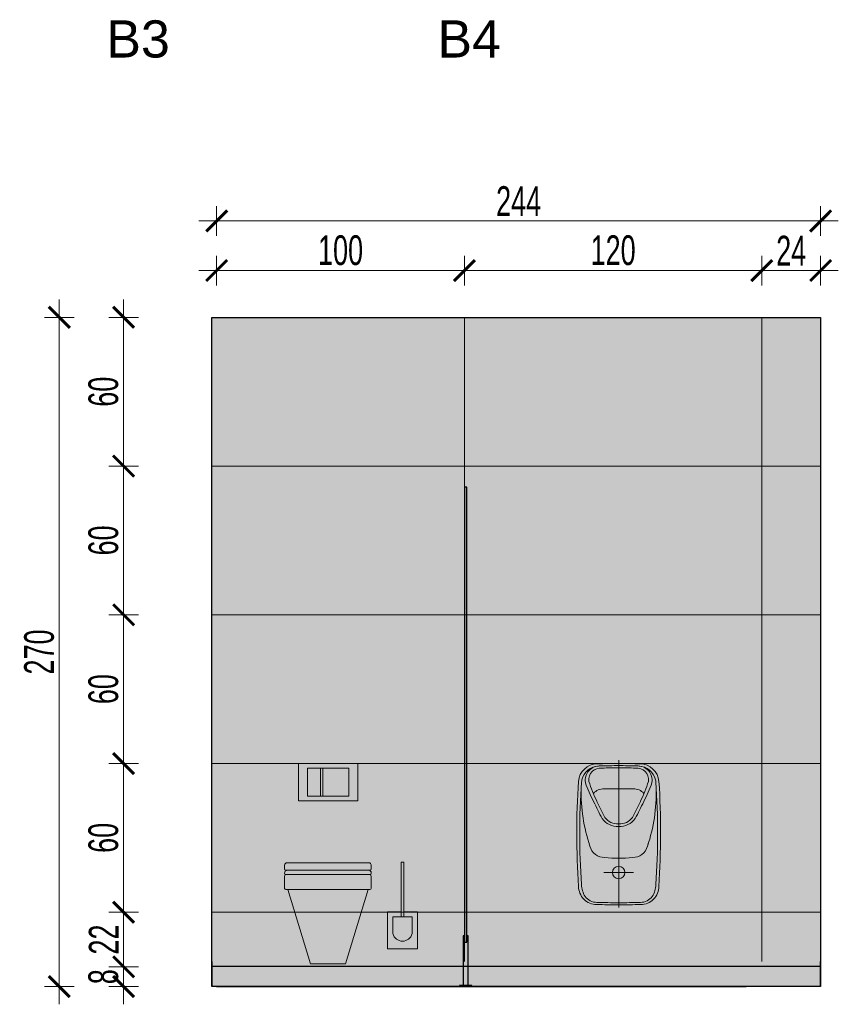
# Model space of a CAD drawing. Header units: millimetres. Extents: x -13532 to 2392, y -5241 to 5322.
# Tile 48 of 256: x -6731 to -6400, y -4392 to -3995. Entities that reach past the tile are written whole.
import ezdxf

# ---------------------------------------------------------------- set-up
doc = ezdxf.new("R2010")
doc.units = ezdxf.units.MM
doc.linetypes.add('DASHED', pattern=[19.05, 12.7, -6.35])
doc.layers.get('0').update_dxf_attribs({"lineweight": 9, "true_color": 0x939393})
doc.layers.get('Defpoints').update_dxf_attribs({"true_color": 0xdae6d4})
for name, color, linetype, lineweight in [('- AGP-1_SCIANY_WEWN', 91, 'Continuous', 30), ('- AGP-1_WIDOKOWA', 7, 'Continuous', 18), ('-- AGP-1_WYPOSAZENIE', 151, 'Continuous', 25), ('-AGP1_ARMATURA', 132, 'Continuous', 15), ('_A_ROZWINIĘCIA_MEBLE', 251, 'Continuous', 15), ('_A_ROZWINIĘCIA_OPISY', 252, 'Continuous', 15), ('_A_ROZWINIĘCIA_WYMIARY', 252, 'Continuous', 15), ('cz-sr', 150, 'Continuous', 15)]:
    doc.layers.add(name, color=color, linetype=linetype, lineweight=lineweight)
doc.layers.add('-AGP1_ŚCIANY_WEW', color=7, linetype='Continuous', lineweight=9, true_color=0x707070)
doc.layers.add('A_cienka', color=7, linetype='Continuous')
doc.layers.add('WYMIAR', color=7, linetype='Continuous')
doc.styles.add('DIM', font='arial.ttf', dxfattribs={"width": 0.65})
doc.styles.get("Standard").update_dxf_attribs({"font": 'arial.ttf'})
doc.dimstyles.new('BP_EU_25-50', dxfattribs={"dimtxt": 12, "dimasz": 0.8, "dimexe": 0.75, "dimexo": 1, "dimgap": 2, "dimtad": 1, "dimdec": 0, "dimzin": 9, "dimdsep": 46, "dimtxsty": 'DIM', "dimblk": 'ARCH_1', "dimcen": 0, "dimdle": 50, "dimse1": 1, "dimse2": 1, "dimclrd": 256, "dimclre": 256, "dimclrt": 256, "dimadec": 0, "dimazin": 2, "dimtfac": 1, "dimtdec": 0, "dimtix": 1, "dimtmove": 2, "dimatfit": 0, "dimfxl": 0.75, "dimtolj": 1, "dimtzin": 0, "dimlwd": 15, "dimlwe": -1, "dimarcsym": 0})

# ---------------------------------------------------------------- blocks, each defined once
blk = doc.blocks.new('ARCH_1')
for p, q in [((0, 7.5), (0, -7.5)), ((8.92, 0), (-8.92, 0))]:
    blk.add_line(p, q)
at = {"const_width": 1.5}
blk.add_lwpolyline([(5.3, 5.3), (-5.3, -5.3)], dxfattribs=at)
blk = doc.blocks.new('*D806')
at = {"layer": '_A_ROZWINIĘCIA_WYMIARY', "lineweight": 15}
blk.add_line((-6550.32, -4095.95), (-6431.92, -4095.95), dxfattribs=at)
at = {"layer": 'Defpoints', "color": 0}
for p in [(-6431.12, -4095.95), (-6431.12, -4114.83), (-6551.12, -4134.52)]:
    blk.add_point(p, dxfattribs=at)
at = {"layer": '_A_ROZWINIĘCIA_WYMIARY', "lineweight": 15, "xscale": 0.8, "yscale": 0.8, "zscale": 0.8, "rotation": 180}
blk.add_blockref('ARCH_1', (-6551.12, -4095.95), dxfattribs=at)
at = {"layer": '_A_ROZWINIĘCIA_WYMIARY', "lineweight": 15, "xscale": 0.8, "yscale": 0.8, "zscale": 0.8}
blk.add_blockref('ARCH_1', (-6431.12, -4095.95), dxfattribs=at)
at = {"layer": '_A_ROZWINIĘCIA_WYMIARY', "insert": (-6491.12, -4087.82), "char_height": 12, "attachment_point": 5, "style": 'DIM'}
blk.add_mtext('\\A1;120', dxfattribs=at)
blk = doc.blocks.new('FDFDDW222')
at = {"layer": '-AGP1_ŚCIANY_WEW', "true_color": 0xffffff}
h = blk.add_hatch(color=7, dxfattribs=at)
h.paths.add_polyline_path([(23536.59, 9438.81), (23536.59, 9257.81), (23536.59, 9255.21), (23535.59, 9255.21), (23535.59, 9257.81), (23535.59, 9438.81)])
h.paths.add_polyline_path([(23535.09, 9237.81), (23535.09, 9257.81), (23535.59, 9257.81), (23535.59, 9255.21), (23536.59, 9255.21), (23536.59, 9257.81), (23537.09, 9257.81), (23537.09, 9237.81)])
h.paths.add_polyline_path([(23538.59, 9237.81), (23538.59, 9237.31), (23533.59, 9237.31), (23533.59, 9237.81), (23535.09, 9237.81), (23537.09, 9237.81)])
at = {"layer": 'A_cienka'}
for points in [[(23536.59, 9438.81), (23535.59, 9438.81), (23535.59, 9255.21), (23536.59, 9255.21)], [(23538.59, 9237.81), (23533.59, 9237.81), (23533.59, 9237.31), (23538.59, 9237.31)]]:
    blk.add_lwpolyline(points, close=True, dxfattribs=at)
blk.add_lwpolyline([(23535.59, 9257.81), (23535.09, 9257.81), (23535.09, 9237.81), (23537.09, 9237.81), (23537.09, 9257.81), (23536.59, 9257.81)], dxfattribs=at)
blk = doc.blocks.new('*D807')
at = {"layer": '_A_ROZWINIĘCIA_WYMIARY', "lineweight": 15}
blk.add_line((-6650.33, -4095.95), (-6551.92, -4095.95), dxfattribs=at)
at = {"layer": 'Defpoints', "color": 0}
for p in [(-6551.12, -4095.95), (-6651.13, -4114.83), (-6551.12, -4114.83)]:
    blk.add_point(p, dxfattribs=at)
at = {"layer": '_A_ROZWINIĘCIA_WYMIARY', "lineweight": 15, "xscale": 0.8, "yscale": 0.8, "zscale": 0.8, "rotation": 180}
blk.add_blockref('ARCH_1', (-6651.13, -4095.95), dxfattribs=at)
at = {"layer": '_A_ROZWINIĘCIA_WYMIARY', "lineweight": 15, "xscale": 0.8, "yscale": 0.8, "zscale": 0.8}
blk.add_blockref('ARCH_1', (-6551.12, -4095.95), dxfattribs=at)
at = {"layer": '_A_ROZWINIĘCIA_WYMIARY', "insert": (-6601.12, -4087.82), "char_height": 12, "attachment_point": 5, "style": 'DIM'}
blk.add_mtext('\\A1;100', dxfattribs=at)
blk = doc.blocks.new('*D809')
at = {"layer": '_A_ROZWINIĘCIA_WYMIARY', "lineweight": 15}
blk.add_line((-6650.33, -4075.94), (-6408.18, -4075.94), dxfattribs=at)
at = {"layer": 'Defpoints', "color": 0}
for p in [(-6407.38, -4075.94), (-6407.38, -4114.83), (-6651.13, -4130.88)]:
    blk.add_point(p, dxfattribs=at)
at = {"layer": '_A_ROZWINIĘCIA_WYMIARY', "lineweight": 15, "xscale": 0.8, "yscale": 0.8, "zscale": 0.8, "rotation": 180}
blk.add_blockref('ARCH_1', (-6651.13, -4075.94), dxfattribs=at)
at = {"layer": '_A_ROZWINIĘCIA_WYMIARY', "lineweight": 15, "xscale": 0.8, "yscale": 0.8, "zscale": 0.8}
blk.add_blockref('ARCH_1', (-6407.38, -4075.94), dxfattribs=at)
at = {"layer": '_A_ROZWINIĘCIA_WYMIARY', "insert": (-6529.25, -4067.92), "char_height": 12, "attachment_point": 5, "style": 'DIM'}
blk.add_mtext('\\A1;244', dxfattribs=at)
blk = doc.blocks.new('szczotka')
h = blk.add_hatch(color=256)
h.dxf.hatch_style = 1
h.set_gradient(color1=(101, 101, 97), rotation=180, centered=1, tint=1)
h.paths.add_polyline_path([(-360.07, -4907.62), (-354.57, -4907.62), (-354.57, -4909.68), (-357.97, -4909.68), (-357.97, -4916.45, 0.79089), (-350.17, -4916.45), (-350.17, -4909.68), (-353.57, -4909.68), (-353.57, -4907.62), (-348.07, -4907.62), (-348.07, -4922.62), (-360.07, -4922.62)])
h.paths.add_polyline_path([(-354.57, -4909.68), (-354.57, -4887.62), (-353.57, -4887.62), (-353.57, -4909.68)])
at = {"true_color": 0xffffff}
h = blk.add_hatch(color=7, dxfattribs=at)
h.dxf.hatch_style = 1
h.paths.add_polyline_path([(-357.97, -4916.45, 0.79089), (-350.17, -4916.45), (-350.17, -4909.68), (-357.97, -4909.68)])
for points in [[(-354.57, -4909.68), (-353.57, -4909.68), (-353.57, -4887.62), (-354.57, -4887.62)], [(-354.07, -4909.68), (-357.47, -4909.68), (-357.47, -4909.68), (-354.07, -4909.68)]]:
    blk.add_lwpolyline(points, close=True)
for points in [[(-354.57, -4907.62), (-360.07, -4907.62), (-360.07, -4922.62), (-348.07, -4922.62), (-348.07, -4907.62), (-353.57, -4907.62)], [(-357.97, -4916.45), (-357.97, -4909.68), (-350.17, -4909.68), (-350.17, -4916.45)]]:
    blk.add_lwpolyline(points)
blk.add_arc((-354.07, -4915.53), 4, 193.3198, 346.6802)
blk = doc.blocks.new('przycisk')
h = blk.add_hatch(color=256)
h.dxf.hatch_style = 1
h.set_gradient(color1=(101, 101, 97), rotation=180, centered=1, tint=1, name='INVCURVED')
h.paths.add_polyline_path([(0, 15), (0, 0), (24, 0), (24, 15)])
h.paths.add_polyline_path([(14.15, 13.15), (20.35, 13.15), (20.35, 1.85), (14.15, 1.85), (3.65, 1.85), (3.65, 13.15)], flags=16)
h = blk.add_hatch(color=256)
h.dxf.hatch_style = 1
h.set_gradient(color1=(101, 101, 97), rotation=180, centered=1, tint=1)
h.paths.add_polyline_path([(3.65, 13.15), (3.65, 1.85), (14.15, 1.85), (14.15, 13.15)])
h = blk.add_hatch(color=256)
h.dxf.hatch_style = 1
h.set_gradient(color1=(101, 101, 97), rotation=180, centered=1, tint=1, name='INVCURVED')
h.paths.add_polyline_path([(15.15, 13.15), (14.15, 13.15), (14.15, 1.85), (15.15, 1.85)])
h = blk.add_hatch(color=256)
h.dxf.hatch_style = 1
h.set_gradient(color1=(101, 101, 97), rotation=180, centered=1, tint=1)
h.paths.add_polyline_path([(20.35, 13.15), (15.15, 13.15), (15.15, 1.85), (20.35, 1.85)])
for points in [[(0, 0), (0, 15), (24, 15), (24, 0), (0, 0)], [(20.35, 1.85), (20.35, 13.15), (14.15, 13.15), (3.65, 13.15), (3.65, 1.85), (14.15, 1.85), (20.35, 1.85)], [(14.15, 1.85), (14.15, 13.15)], [(15.15, 1.85), (15.15, 13.15)]]:
    blk.add_lwpolyline(points)
blk = doc.blocks.new('zw$BE2E')
at = {"true_color": 0xffffff}
blk.add_hatch(color=7, dxfattribs=at).paths.add_polyline_path([(0.66, 50.86, 0.033007), (0.73, 8.49, 0.416134), (8.01, 1.17, 0.007549), (16.91, 1.05, 0.007549), (25.82, 1.17, 0.416134), (33.09, 8.49, 0.033007), (33.16, 50.86, 0.382722), (25.62, 57.93, 0.007375), (16.91, 58.05, 0.007375), (8.21, 57.93, 0.382722)])
at = {"layer": '- AGP-1_WIDOKOWA', "color": 250}
for points in [[(33.09, 8.49, 0.033007), (33.16, 50.86, 0.382722), (25.62, 57.93, 0.007375), (16.91, 58.05, 0.007375), (8.21, 57.93, 0.382722), (0.66, 50.86, 0.033007), (0.73, 8.49, 0.416134), (8.01, 1.17, 0.007549), (16.91, 1.05, 0.007549), (25.82, 1.17, 0.416134), (33.09, 8.49)], [(3.49, 50.36, -0.48419), (9.66, 57.09, -0.007434), (16.91, 57.2, 0.007434), (9.66, 57.09)], [(4.87, 50.91, -0.480354), (10.15, 56.22, -0.007651), (16.91, 56.33, 0.007651), (10.15, 56.22)], [(30.34, 50.36, 0.48419), (24.16, 57.09, 0.007434), (16.91, 57.2)], [(28.95, 50.91, 0.480354), (23.68, 56.22, 0.007651), (16.91, 56.33)], [(27.09, 45.99, 0.23051), (22.75, 47.82, 0.005629), (16.91, 47.89, 0.005629), (11.08, 47.82, 0.23051), (6.74, 45.99)], [(31.9, 9.18, 0.035367), (31.9, 50.57, 0.032328), (31.77, 51.46)], [(6.81, 42.67, 0.012367), (10.26, 35.86)], [(16.89, 32.61, -0.255735), (10.26, 35.86, -0.012351), (6.81, 42.67)], [(8.13, 42.77, 0.015236), (11.36, 36.34)], [(11.36, 36.34, -0.015236), (8.13, 42.77)], [(16.94, 32.61, 0.255735), (23.56, 35.86, 0.012351), (27.02, 42.67)], [(22.47, 36.34, 0.015236), (25.7, 42.77)], [(11.32, 20.13, 0.036112), (16.91, 19.82, 0.036112), (22.51, 20.13)], [(30.47, 4.43, 0.134583), (31.9, 9.18)], [(8.08, 2.02, 0.00735), (16.91, 1.9, -0.00735), (8.08, 2.02, -0.239537), (3.35, 4.43)], [(16.91, 1.9, 0.00735), (25.74, 2.02, 0.239537), (30.47, 4.43)]]:
    blk.add_lwpolyline(points, format="xyb", dxfattribs=at)
at = {"layer": '- AGP-1_WIDOKOWA', "color": 250, "linetype": 'DASHED'}
blk.add_lwpolyline([(16.91, 59.35), (16.91, 0), (16.91, 59.35)], close=True, dxfattribs=at)
at = {"layer": '- AGP-1_WIDOKOWA', "color": 250}
for points in [[(2.06, 51.46, 0.032328), (1.92, 50.57, 0.035367), (1.93, 9.18, -0.035367), (1.92, 50.57, -0.032328), (2.06, 51.46)], [(1.93, 9.18, 0.134583), (3.35, 4.43, -0.134583), (1.93, 9.18)]]:
    blk.add_lwpolyline(points, format="xyb", close=True, dxfattribs=at)
blk.add_lwpolyline([(4.94, 25.61), (4.95, 25.56), (4.94, 25.61)], close=True, dxfattribs=at)
for points in [[(28.88, 25.56), (28.89, 25.61)], [(22.91, 14.06), (10.91, 14.06)]]:
    blk.add_lwpolyline(points, dxfattribs=at)
blk.add_circle((16.91, 14.06), 2.5, dxfattribs=at)
for centre, radius, start, end in [((9.01, 49.91), 7.13, 92.4065, 166.9753), ((24.82, 49.91), 7.13, 13.0247, 87.5935), ((70.2, 46.39), 68.44, 178.6575, 198.455), ((65.74, 72.72), 66.15, 199.7924, 206.96), ((64.47, 70.1), 62.62, 197.9067, 205.8442), ((-30.64, 70.1), 62.62, 334.1558, 342.0933), ((-31.91, 72.72), 66.15, 333.04, 340.2076), ((-36.37, 46.39), 68.44, 341.545, 1.3425), ((16.54, 40.05), 6.37, 215.6199, 273.2011), ((17.29, 40.05), 6.37, 266.7989, 324.3801), ((11.23, 26.28), 6.15, 194.9948, 270.5105), ((22.6, 26.28), 6.15, 269.4895, 345.0052)]:
    blk.add_arc(centre, radius, start, end, dxfattribs=at)
blk = doc.blocks.new('FGDGDFGSSSS')
at = {"layer": '-AGP1_ŚCIANY_WEW', "true_color": 0xffffff}
for points in [[(-6110.78, -10754.9, 0.379346), (-6110.34, -10755.4), (-6093.31, -10755.4), (-6076.28, -10755.4, 0.379346), (-6075.84, -10754.9), (-6075.85, -10753.28, 0.370003), (-6076.78, -10752.4), (-6093.31, -10752.4), (-6109.84, -10752.4, 0.370003), (-6110.77, -10753.28)], [(-6110.78, -10756.6, 0.366482), (-6110.22, -10757.2), (-6093.31, -10757.2), (-6076.36, -10757.2, 0.366482), (-6075.84, -10756.6, 0.450539), (-6076.84, -10755.4), (-6093.31, -10755.4), (-6109.78, -10755.4, 0.450539), (-6110.78, -10756.6)], [(-6110.78, -10758), (-6110.78, -10762.8, 0.40409), (-6110.28, -10763.2), (-6109.53, -10763.2), (-6093.31, -10763.2), (-6077.09, -10763.2), (-6076.34, -10763.2, 0.40409), (-6075.84, -10762.8), (-6075.84, -10758, 0.359219), (-6076.4, -10757.2), (-6093.31, -10757.2), (-6110.22, -10757.2, 0.359219)], [(-6100.35, -10793.2), (-6086.27, -10793.2), (-6077.09, -10763.2), (-6093.31, -10763.2), (-6109.53, -10763.2)]]:
    blk.add_hatch(color=7, dxfattribs=at).paths.add_polyline_path(points)
at = {"layer": '-AGP1_ARMATURA', "color": 0}
blk.add_line((-6086.27, -10793.2), (-6077.09, -10763.2), dxfattribs=at)
for points in [[(-6109.84, -10752.4), (-6093.31, -10752.4)], [(-6076.78, -10752.4), (-6093.31, -10752.4)], [(-6110.77, -10753.28), (-6110.78, -10754.9)], [(-6093.31, -10755.4), (-6110.34, -10755.4)], [(-6093.31, -10755.4), (-6076.28, -10755.4)], [(-6075.85, -10753.28), (-6075.84, -10754.9)], [(-6110.78, -10762.8), (-6110.78, -10758)], [(-6110.22, -10757.2), (-6093.31, -10757.2)], [(-6076.4, -10757.2), (-6093.31, -10757.2)], [(-6075.84, -10762.8), (-6075.84, -10758)], [(-6110.28, -10763.2), (-6093.31, -10763.2)], [(-6086.24, -10793.2), (-6100.35, -10793.2), (-6109.53, -10763.2)], [(-6076.34, -10763.2), (-6093.31, -10763.2)]]:
    blk.add_lwpolyline(points, dxfattribs=at)
for centre, radius, start, end in [((-6109.79, -10753.38), 0.979, 92.8488, 174.0672), ((-6076.83, -10753.38), 0.979, 5.9328, 87.1512), ((-6109.75, -10756.44), 1.04, 91.6876, 188.7013), ((-6110.28, -10754.9), 0.5, 179.992, 263.0881), ((-6110.17, -10756.59), 0.612, 180.6103, 261.1183), ((-6076.87, -10756.44), 1.04, 351.2987, 88.3124), ((-6076.45, -10756.59), 0.612, 278.8817, 359.3897), ((-6076.34, -10754.9), 0.5, 276.9119, 0.008), ((-6110.01, -10757.94), 0.77, 105.3804, 184.4173), ((-6076.61, -10757.94), 0.77, 355.5827, 74.6196), ((-6110.32, -10762.74), 0.461, 187.3339, 275.3465), ((-6076.3, -10762.74), 0.461, 264.6535, 352.6661)]:
    blk.add_arc(centre, radius, start, end, dxfattribs=at)
blk = doc.blocks.new('*D876')
at = {"layer": '_A_ROZWINIĘCIA_WYMIARY', "lineweight": 15}
blk.add_line((-6714.62, -4115.63), (-6714.62, -4384.03), dxfattribs=at)
at = {"layer": 'Defpoints', "color": 0}
for p in [(-6602.05, -4114.83), (-6714.62, -4384.83), (-6677.09, -4384.83)]:
    blk.add_point(p, dxfattribs=at)
at = {"layer": '_A_ROZWINIĘCIA_WYMIARY', "lineweight": 15, "xscale": 0.8, "yscale": 0.8, "zscale": 0.8}
for p, rotation in [((-6714.62, -4114.83), 90), ((-6714.62, -4384.83), 270)]:
    blk.add_blockref('ARCH_1', p, dxfattribs=dict(at, rotation=rotation))
at = {"layer": '_A_ROZWINIĘCIA_WYMIARY', "insert": (-6722.74, -4249.83), "char_height": 12, "attachment_point": 5, "rotation": 90, "style": 'DIM'}
blk.add_mtext('\\A1;270', dxfattribs=at)
blk = doc.blocks.new('*D877')
at = {"layer": '_A_ROZWINIĘCIA_WYMIARY', "lineweight": 15}
for p, q in [((-6688.68, -4376.03), (-6688.68, -4375.23)), ((-6688.68, -4376.83), (-6688.68, -4384.83)), ((-6688.68, -4385.63), (-6688.68, -4386.43))]:
    blk.add_line(p, q, dxfattribs=at)
at = {"layer": 'Defpoints', "color": 0}
for p in [(-6634.79, -4376.83), (-6688.68, -4384.83), (-6673.48, -4384.83)]:
    blk.add_point(p, dxfattribs=at)
at = {"layer": '_A_ROZWINIĘCIA_WYMIARY', "lineweight": 15, "xscale": 0.8, "yscale": 0.8, "zscale": 0.8}
for p, rotation in [((-6688.68, -4376.83), 270), ((-6688.68, -4384.83), 90)]:
    blk.add_blockref('ARCH_1', p, dxfattribs=dict(at, rotation=rotation))
at = {"layer": '_A_ROZWINIĘCIA_WYMIARY', "insert": (-6696.81, -4380.83), "char_height": 12, "attachment_point": 5, "rotation": 90, "style": 'DIM'}
blk.add_mtext('\\A1;8', dxfattribs=at)
blk = doc.blocks.new('*D878')
at = {"layer": '_A_ROZWINIĘCIA_WYMIARY', "lineweight": 15}
blk.add_line((-6688.68, -4376.03), (-6688.68, -4355.63), dxfattribs=at)
at = {"layer": 'Defpoints', "color": 0}
for p in [(-6688.68, -4354.83), (-6634.79, -4354.83), (-6634.79, -4376.83)]:
    blk.add_point(p, dxfattribs=at)
at = {"layer": '_A_ROZWINIĘCIA_WYMIARY', "lineweight": 15, "xscale": 0.8, "yscale": 0.8, "zscale": 0.8}
for p, rotation in [((-6688.68, -4354.83), 90), ((-6688.68, -4376.83), 270)]:
    blk.add_blockref('ARCH_1', p, dxfattribs=dict(at, rotation=rotation))
at = {"layer": '_A_ROZWINIĘCIA_WYMIARY', "insert": (-6696.7, -4365.83), "char_height": 12, "attachment_point": 5, "rotation": 90, "style": 'DIM'}
blk.add_mtext('\\A1;22', dxfattribs=at)
blk = doc.blocks.new('*D879')
at = {"layer": '_A_ROZWINIĘCIA_WYMIARY', "lineweight": 15}
blk.add_line((-6688.68, -4354.03), (-6688.68, -4295.63), dxfattribs=at)
at = {"layer": 'Defpoints', "color": 0}
for p in [(-6688.68, -4294.83), (-6616.53, -4294.83), (-6634.79, -4354.83)]:
    blk.add_point(p, dxfattribs=at)
at = {"layer": '_A_ROZWINIĘCIA_WYMIARY', "lineweight": 15, "xscale": 0.8, "yscale": 0.8, "zscale": 0.8}
for p, rotation in [((-6688.68, -4294.83), 90), ((-6688.68, -4354.83), 270)]:
    blk.add_blockref('ARCH_1', p, dxfattribs=dict(at, rotation=rotation))
at = {"layer": '_A_ROZWINIĘCIA_WYMIARY', "insert": (-6696.81, -4324.83), "char_height": 12, "attachment_point": 5, "rotation": 90, "style": 'DIM'}
blk.add_mtext('\\A1;60', dxfattribs=at)
blk = doc.blocks.new('*D880')
at = {"layer": '_A_ROZWINIĘCIA_WYMIARY', "lineweight": 15}
blk.add_line((-6688.68, -4294.03), (-6688.68, -4235.63), dxfattribs=at)
at = {"layer": 'Defpoints', "color": 0}
for p in [(-6688.68, -4234.83), (-6616.14, -4234.83), (-6616.53, -4294.83)]:
    blk.add_point(p, dxfattribs=at)
at = {"layer": '_A_ROZWINIĘCIA_WYMIARY', "lineweight": 15, "xscale": 0.8, "yscale": 0.8, "zscale": 0.8}
for p, rotation in [((-6688.68, -4234.83), 90), ((-6688.68, -4294.83), 270)]:
    blk.add_blockref('ARCH_1', p, dxfattribs=dict(at, rotation=rotation))
at = {"layer": '_A_ROZWINIĘCIA_WYMIARY', "insert": (-6696.81, -4264.83), "char_height": 12, "attachment_point": 5, "rotation": 90, "style": 'DIM'}
blk.add_mtext('\\A1;60', dxfattribs=at)
blk = doc.blocks.new('*D881')
at = {"layer": '_A_ROZWINIĘCIA_WYMIARY', "lineweight": 15}
blk.add_line((-6688.68, -4234.03), (-6688.68, -4175.63), dxfattribs=at)
at = {"layer": 'Defpoints', "color": 0}
for p in [(-6688.68, -4174.83), (-6626.71, -4174.83), (-6616.14, -4234.83)]:
    blk.add_point(p, dxfattribs=at)
at = {"layer": '_A_ROZWINIĘCIA_WYMIARY', "lineweight": 15, "xscale": 0.8, "yscale": 0.8, "zscale": 0.8}
for p, rotation in [((-6688.68, -4174.83), 90), ((-6688.68, -4234.83), 270)]:
    blk.add_blockref('ARCH_1', p, dxfattribs=dict(at, rotation=rotation))
at = {"layer": '_A_ROZWINIĘCIA_WYMIARY', "insert": (-6696.81, -4204.83), "char_height": 12, "attachment_point": 5, "rotation": 90, "style": 'DIM'}
blk.add_mtext('\\A1;60', dxfattribs=at)
blk = doc.blocks.new('*D882')
at = {"layer": '_A_ROZWINIĘCIA_WYMIARY', "lineweight": 15}
blk.add_line((-6688.68, -4174.03), (-6688.68, -4115.63), dxfattribs=at)
at = {"layer": 'Defpoints', "color": 0}
for p in [(-6688.68, -4114.83), (-6602.05, -4114.83), (-6626.71, -4174.83)]:
    blk.add_point(p, dxfattribs=at)
at = {"layer": '_A_ROZWINIĘCIA_WYMIARY', "lineweight": 15, "xscale": 0.8, "yscale": 0.8, "zscale": 0.8}
for p, rotation in [((-6688.68, -4114.83), 90), ((-6688.68, -4174.83), 270)]:
    blk.add_blockref('ARCH_1', p, dxfattribs=dict(at, rotation=rotation))
at = {"layer": '_A_ROZWINIĘCIA_WYMIARY', "insert": (-6696.81, -4144.83), "char_height": 12, "attachment_point": 5, "rotation": 90, "style": 'DIM'}
blk.add_mtext('\\A1;60', dxfattribs=at)
blk = doc.blocks.new('*D961')
at = {"layer": '_A_ROZWINIĘCIA_WYMIARY', "lineweight": 15}
blk.add_line((-6430.32, -4095.95), (-6408.18, -4095.95), dxfattribs=at)
at = {"layer": 'Defpoints', "color": 0}
for p in [(-6407.38, -4095.95), (-6431.12, -4114.83), (-6407.38, -4114.83)]:
    blk.add_point(p, dxfattribs=at)
at = {"layer": '_A_ROZWINIĘCIA_WYMIARY', "lineweight": 15, "xscale": 0.8, "yscale": 0.8, "zscale": 0.8}
for p, rotation in [((-6431.12, -4095.95), 179.9999913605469), ((-6407.38, -4095.95), 359.999991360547)]:
    blk.add_blockref('ARCH_1', p, dxfattribs=dict(at, rotation=rotation))
at = {"layer": '_A_ROZWINIĘCIA_WYMIARY', "insert": (-6419.25, -4087.92), "char_height": 12, "attachment_point": 5, "rotation": 360, "style": 'DIM'}
blk.add_mtext('\\A1;24', dxfattribs=at)

msp = doc.modelspace()

# ---------------------------------------------------------------- hatches: boundary and pattern name
at = {"linetype": 'Continuous', "lineweight": 50, "true_color": 0xeee2d8}
h = msp.add_hatch(color=254, dxfattribs=at)
h.dxf.hatch_style = 1
h.paths.add_polyline_path([(-6653.1255, -4114.81), (-6653.1255, -4376.7121), (-6407.3755, -4376.7611), (-6407.3755, -4114.859)])
at = {"true_color": 0x575757}
msp.add_hatch(color=251, dxfattribs=at).paths.add_polyline_path([(-6653.1255, -4384.8345), (-6407.3755, -4384.8345), (-6407.3755, -4376.7366), (-6653.1255, -4376.7366)])

# ---------------------------------------------------------------- linework, layer by layer
at = {"layer": '- AGP-1_SCIANY_WEWN', "color": 8}
msp.add_lwpolyline([(-6653.1255, -4114.8345), (-6407.3755, -4114.8345), (-6407.3755, -4384.8345), (-6653.1255, -4384.8345)], close=True, dxfattribs=at)
at = {"ltscale": 5}
for points in [[(-6551.1234, -4114.8345), (-6551.1234, -4374.7366)], [(-6431.1234, -4114.8345), (-6431.1234, -4374.7366)], [(-6407.3755, -4174.8345), (-6653.1255, -4174.8345)], [(-6407.3755, -4234.8345), (-6653.1255, -4234.8345)], [(-6407.3755, -4294.8345), (-6653.1255, -4294.8345)], [(-6407.3755, -4354.8345), (-6653.1255, -4354.8345)]]:
    msp.add_lwpolyline(points, dxfattribs=at)
at = {"layer": 'WYMIAR'}
for p, q in [((-6653.1255, -4374.7366), (-6653.1255, -4384.8345)), ((-6407.3755, -4376.7366), (-6653.1255, -4376.7366)), ((-6407.3755, -4384.8345), (-6407.3755, -4374.7366)), ((-6651.1255, -4384.8345), (-6437.3755, -4384.8345))]:
    msp.add_line(p, q, dxfattribs=at)

# ---------------------------------------------------------------- block references
at = {"layer": '-- AGP-1_WYPOSAZENIE'}
msp.add_blockref('zw$BE2E', (-6505.79, -4352.8835), dxfattribs=at)
at = {"layer": '_A_ROZWINIĘCIA_MEBLE', "xscale": -1}
for name, p in [('przycisk', (-6594.1255, -4309.8338)), ('szczotka', (-6930.1943, 553.0094))]:
    msp.add_blockref(name, p, dxfattribs=at)
at = {"layer": 'cz-sr'}
for name, p in [('FDFDDW222', (-30086.717, -13622.1432)), ('FGDGDFGSSSS', (-512.9249, 6417.5702))]:
    msp.add_blockref(name, p, dxfattribs=at)

# ---------------------------------------------------------------- texts
at = {"layer": '_A_ROZWINIĘCIA_OPISY', "char_height": 15, "attachment_point": 1}
for s, insert in [('B3', (-6695.6406, -3995.0147)), ('B4', (-6562.0385, -3995.0155))]:
    msp.add_mtext_dynamic_manual_height_columns(s, width=44.069342, gutter_width=12.5, heights=[0], dxfattribs=dict(at, insert=insert))

# ---------------------------------------------------------------- dimensions: what is measured, and where the dimension line sits
at = {"layer": '_A_ROZWINIĘCIA_WYMIARY'}
for base, p1, p2, picture, middle in [((-6407.3755, -4075.944), (-6651.1255, -4130.8829), (-6407.3755, -4114.8345), '*D809', (-6529.2505, -4067.9195)), ((-6551.1234, -4095.9478), (-6651.1255, -4114.8345), (-6551.1234, -4114.8345), '*D807', (-6601.1244, -4087.821)), ((-6431.1234, -4095.9478), (-6551.1234, -4134.5209), (-6431.1234, -4114.8345), '*D806', (-6491.1234, -4087.821))]:
    dim = msp.add_linear_dim(base=base, p1=p1, p2=p2, dimstyle='BP_EU_25-50', override={"dimblk": 'ARCH_1'}, dxfattribs=at)
    dim.commit()
    dim.dimension.update_dxf_attribs({"geometry": picture, "text_midpoint": middle})
dim = msp.add_aligned_dim(p1=(-6431.1234, -4114.8345), p2=(-6407.3755, -4114.8345), distance=18.8867, dimstyle='BP_EU_25-50', override={"dimblk": 'ARCH_1'}, dxfattribs=at)
dim.commit()
dim.dimension.update_dxf_attribs({"geometry": '*D961', "text_midpoint": (-6419.2494, -4087.9233)})
for base, p1, p2, picture, middle in [((-6714.6179, -4384.8345), (-6602.0518, -4114.8345), (-6677.0883, -4384.8345), '*D876', (-6722.7447, -4249.8345)), ((-6688.6803, -4384.8338), (-6634.7903, -4376.8345), (-6673.4831, -4384.8338), '*D877', (-6696.8071, -4380.8342))]:
    dim = msp.add_linear_dim(base=base, p1=p1, p2=p2, angle=90, dimstyle='BP_EU_25-50', dxfattribs=at)
    dim.commit()
    dim.dimension.update_dxf_attribs({"geometry": picture, "text_midpoint": middle})
for base, p1, p2, picture, middle in [((-6688.6803, -4114.8345), (-6626.7053, -4174.8345), (-6602.0518, -4114.8345), '*D882', (-6696.8071, -4144.8345)), ((-6688.6803, -4174.8345), (-6616.1395, -4234.8345), (-6626.7053, -4174.8345), '*D881', (-6696.8071, -4204.8345)), ((-6688.6803, -4234.8345), (-6616.5308, -4294.8345), (-6616.1395, -4234.8345), '*D880', (-6696.8071, -4264.8345)), ((-6688.6803, -4294.8345), (-6634.7903, -4354.8345), (-6616.5308, -4294.8345), '*D879', (-6696.8071, -4324.8345)), ((-6688.6803, -4354.8345), (-6634.7903, -4376.8345), (-6634.7903, -4354.8345), '*D878', (-6696.7048, -4365.8345))]:
    dim = msp.add_linear_dim(base=base, p1=p1, p2=p2, angle=90, dimstyle='BP_EU_25-50', override={"dimblk": 'ARCH_1'}, dxfattribs=at)
    dim.commit()
    dim.dimension.update_dxf_attribs({"geometry": picture, "text_midpoint": middle})

doc.saveas('drawing.dxf')
